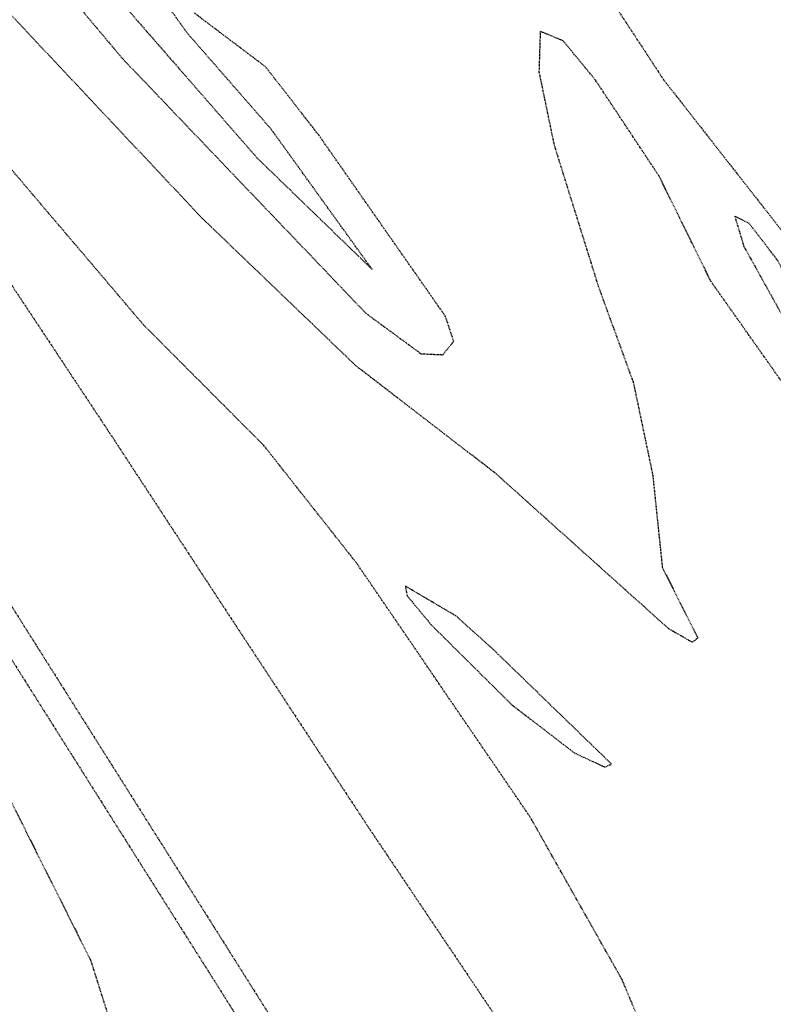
# Model space of a CAD drawing. Header units: feet. Extents: x -2779 to 2255280, y -1593 to 614924.
# Tile 80 of 125: x 2243898 to 2244033, y 595837 to 596014. Entities that reach past the tile are written whole.
import ezdxf
from ezdxf import colors
from ezdxf.entities.mleader import LeaderData, LeaderLine
from ezdxf.math import Vec2, Vec3

# ---------------------------------------------------------------- set-up
doc = ezdxf.new("R2010")
doc.units = ezdxf.units.FT
doc.header["$MEASUREMENT"] = 0
doc.linetypes.add('OhDOT_USTN3', pattern=[0.22, 0.165, -0.055])
doc.layers.add('DT_X_Contour_Minor', color=136, linetype='OhDOT_USTN3')
doc.layers.add('SH_TEXT_DR_Junction_Labels_South System', color=7, linetype='Continuous')
doc.styles.add('Slanted-Normal', font='font31.shx', dxfattribs={"height": 0.14})

# ---------------------------------------------------------------- blocks, each defined once
blk = doc.blocks.new('_Dot')
at = {"color": 0, "linetype": 'ByBlock', "lineweight": -2}
blk.add_line((-0.5, 0), (-1, 0), dxfattribs=at)
at = {"color": 0, "linetype": 'ByBlock', "const_width": 0.5}
blk.add_lwpolyline([(-0.25, 0, 1), (0.25, 0, 1)], format="xyb", close=True, dxfattribs=at)

msp = doc.modelspace()

# ---------------------------------------------------------------- linework, layer by layer
at = {"layer": 'DT_X_Contour_Minor'}
for points in [[(2243935.12, 596002.93), (2243927.8, 596011.31), (2243910.52, 596035.34), (2243874.87, 596090.09), (2243838.75, 596145.14), (2243808.02, 596196.91), (2243790.47, 596222.84), (2243782.81, 596231.91), (2243776.9, 596234.86), (2243772.17, 596234.79), (2243766.51, 596233.59), (2243761.92, 596230.09), (2243761.54, 596225.67), (2243765.63, 596214.73), (2243766.59, 596214.19), (2243786.8, 596186.91), (2243826.14, 596133.2), (2243857.91, 596089.34), (2243896.93, 596038.65), (2243928.08, 596002.93)], [(2244083.18, 596166.86), (2244067.05, 596180.68), (2244060.74, 596184.62), (2244048.28, 596188.18), (2244039.76, 596189.99), (2244026.18, 596198.33), (2244017.56, 596207.06), (2244012.37, 596210.63), (2244004.66, 596218.07), (2244002.04, 596218.56), (2243996.47, 596216.32), (2243991.17, 596207.43), (2243987.18, 596197.9), (2243983.78, 596154.74), (2243984.54, 596094.86), (2243985.72, 596064.29), (2243991.57, 596041.79), (2244001.9, 596020.45), (2244013.4, 596002.93)], [(2243907.07, 596002.93), (2243888.95, 596022.19), (2243850.66, 596066.03), (2243831.72, 596094.19), (2243812.31, 596123.86), (2243789.78, 596158.4), (2243754.32, 596212.58)], [(2243771.69, 596198.76), (2243805.32, 596149.83), (2243842.49, 596099.38), (2243874.77, 596055.96), (2243916.1, 596006.79), (2243919.79, 596002.93)], [(2243943.68, 596002.93), (2243941.85, 596005.27), (2243929.19, 596014.82), (2243903.75, 596055.57), (2243869.89, 596106.58), (2243834.53, 596162.45), (2243829.68, 596175.63)], [(2244001.11, 596002.93), (2243995.35, 596009.92), (2243991.23, 596011.62), (2243991, 596004.32), (2243991.29, 596002.93)], [(2243823.56, 596002.93), (2243846.26, 595964.3), (2243874.48, 595912.61), (2243883.78, 595897.84), (2243910.42, 595844.76), (2243914.39, 595832.26)], [(2243831.18, 596002.93), (2243831.35, 596002.66), (2243860.76, 595956.08), (2243890.49, 595907.86), (2243922.74, 595856.76), (2243941.08, 595827.71), (2243961.11, 595795.76), (2243992.61, 595744.18), (2244010.16, 595711.82), (2244011.86, 595706.48), (2244011.67, 595704.48), (2244021.73, 595681.04), (2244032.42, 595662.17), (2244064.56, 595611.53)], [(2243836.81, 596002.93), (2243846.81, 595986.93), (2243869.23, 595951.09), (2243892.77, 595913.82), (2243932.56, 595850.78), (2243978.96, 595777.18), (2244019.11, 595713.26), (2244043.29, 595674.38)], [(2243871.59, 596002.93), (2243892.09, 595972.28), (2243914.46, 595938.53), (2243931.12, 595913.1), (2243960.44, 595868.49), (2243992, 595821.58), (2244020.4, 595781.42), (2244028.81, 595772.15), (2244031.18, 595773.95), (2244029.04, 595783.65), (2244024.62, 595796.64), (2244005.94, 595841.25), (2243989.43, 595870.45), (2243958.26, 595916.05), (2243941.58, 595937.19), (2243919.95, 595958.88), (2243894.48, 595988.83), (2243883.6, 596002.93)], [(2243991.29, 596002.93), (2243993.71, 595991.25), (2244001.65, 595965.87), (2244007.95, 595948.57), (2244011.45, 595931.89), (2244013.17, 595915.31), (2244019.56, 595902.64), (2244018.57, 595901.86), (2244014.34, 595904.27), (2243983.2, 595932.22), (2243958.12, 595951.53), (2243930.44, 595978.08), (2243907.07, 596002.93)], [(2243919.79, 596002.93), (2243959.89, 595960.98), (2243969.8, 595953.7), (2243973.72, 595953.52), (2243975.69, 595955.92), (2243974.2, 595960.42), (2243951.42, 595993), (2243943.68, 596002.93)], [(2243928.08, 596002.93), (2243940.32, 595988.9), (2243961.03, 595968.85), (2243942.86, 595994.06), (2243935.12, 596002.93)], [(2244013.4, 596002.93), (2244034.67, 595975.78), (2244042.72, 595967.02), (2244050.71, 595947.55), (2244083.77, 595892.78), (2244099.77, 595867.13), (2244123.43, 595843.33), (2244163.51, 595820.06), (2244223.16, 595791.51), (2244238.18, 595784.94), (2244276.23, 595771.94), (2244328.27, 595754.4), (2244344.06, 595748.77), (2244304.93, 595761.69), (2244251.12, 595779.54), (2244218.17, 595791.05), (2244161.29, 595818.66), (2244120.18, 595842.15), (2244099.95, 595858.57), (2244090.93, 595868.81), (2244059.34, 595913.72), (2244021.91, 595966.7), (2244012.62, 595985.57), (2244001.11, 596002.93)], [(2244036.01, 595966.58), (2244033.96, 595970.39), (2244028.79, 595977.09), (2244026.18, 595978.44), (2244027.82, 595973), (2244037.84, 595954.98), (2244053.58, 595931.97), (2244050.87, 595937.59), (2244036.01, 595966.58)], [(2243982.84, 595900.52), (2243976.08, 595906.6), (2243967, 595911.95), (2243967.3, 595910.24), (2243971.66, 595904.98), (2243986.18, 595890.58), (2243997.38, 595881.98), (2244002.83, 595879.45), (2244004.06, 595879.97), (2243982.84, 595900.52)]]:
    msp.add_lwpolyline(points, dxfattribs=at)

# ---------------------------------------------------------------- next in the draw order: leaders
at = {"layer": 'SH_TEXT_DR_Junction_Labels_South System'}
ml = msp.add_multileader_mtext('Standard', dxfattribs=at)
ml.set_content('202\\PA=0.52 Ac\\PC=0.45\\PTc=21 MIN.', color=256, style='Slanted-Normal')
ml.set_leader_properties()
ml.set_arrow_properties(name='DOT')
ml.build(insert=Vec2(0, 0))
ml.multileader.update_dxf_attribs({"has_text_frame": 1, "dogleg_length": 0.12, "arrow_head_size": 10, "scale": 50})
ctx = ml.context
ctx.base_point, ctx.scale, ctx.char_height, ctx.arrow_head_size, ctx.landing_gap_size, ctx.plane_origin = Vec3(2254590.39, 595910.63, -1057.09), 50, 6, 10, 2.5, Vec3(2254805.6, 595896.81, -1057.09)
ctx.text_align_type = 2
notes = []
notes.append((ctx, [(0, (0, 0, 0), (0, 0), (1, 0), 1, [])]))
ctx.mtext.insert, ctx.mtext.alignment, ctx.mtext.flow_direction = Vec3(2254637.94, 595913.63, -1057.09), 3, 5
ctx.mtext.has_bg_fill, ctx.mtext.bg_color, ctx.mtext.bg_scale_factor, ctx.mtext.bg_transparency, ctx.mtext.use_window_bg_color = 1, -1027028792, 1.5, 0, 1
for ctx, leaders in notes:
    for number, flags, end, landing, length, lines in leaders:
        leader = LeaderData()
        leader.index, (leader.has_last_leader_line, leader.has_dogleg_vector, leader.attachment_direction) = number, flags
        leader.last_leader_point, leader.dogleg_vector, leader.dogleg_length = Vec3(end), Vec3(landing), length
        for number, points, colour, breaks in lines:
            line = LeaderLine()
            line.index, line.vertices, line.color, line.breaks = number, Vec3.list(points), colors.encode_raw_color(colour), breaks
            leader.lines.append(line)
        ctx.leaders.append(leader)

# ---------------------------------------------------------------- next in the draw order: leaders
ml = msp.add_multileader_mtext('Standard', dxfattribs=at)
ml.set_content('202\\PA=0.52 Ac\\PC=0.45\\PTc=21 MIN.', color=256, style='Slanted-Normal')
ml.set_leader_properties()
ml.set_arrow_properties(name='DOT')
ml.build(insert=Vec2(0, 0))
ml.multileader.update_dxf_attribs({"has_text_frame": 1, "dogleg_length": 0.12, "arrow_head_size": 10, "scale": 50})
ctx = ml.context
ctx.base_point, ctx.scale, ctx.char_height, ctx.arrow_head_size, ctx.landing_gap_size, ctx.plane_origin = Vec3(2245967.05, 595908.09), 50, 6, 10, 2.5, Vec3(2246182.25, 595894.28)
ctx.text_align_type = 2
notes = []
notes.append((ctx, [(0, (0, 0, 0), (0, 0), (1, 0), 1, [])]))
ctx.mtext.insert, ctx.mtext.alignment, ctx.mtext.flow_direction = Vec3(2246014.59, 595911.09), 3, 5
ctx.mtext.has_bg_fill, ctx.mtext.bg_color, ctx.mtext.bg_scale_factor, ctx.mtext.bg_transparency, ctx.mtext.use_window_bg_color = 1, -1027028792, 1.5, 0, 1
for ctx, leaders in notes:
    for number, flags, end, landing, length, lines in leaders:
        leader = LeaderData()
        leader.index, (leader.has_last_leader_line, leader.has_dogleg_vector, leader.attachment_direction) = number, flags
        leader.last_leader_point, leader.dogleg_vector, leader.dogleg_length = Vec3(end), Vec3(landing), length
        for number, points, colour, breaks in lines:
            line = LeaderLine()
            line.index, line.vertices, line.color, line.breaks = number, Vec3.list(points), colors.encode_raw_color(colour), breaks
            leader.lines.append(line)
        ctx.leaders.append(leader)

doc.saveas('drawing.dxf')
